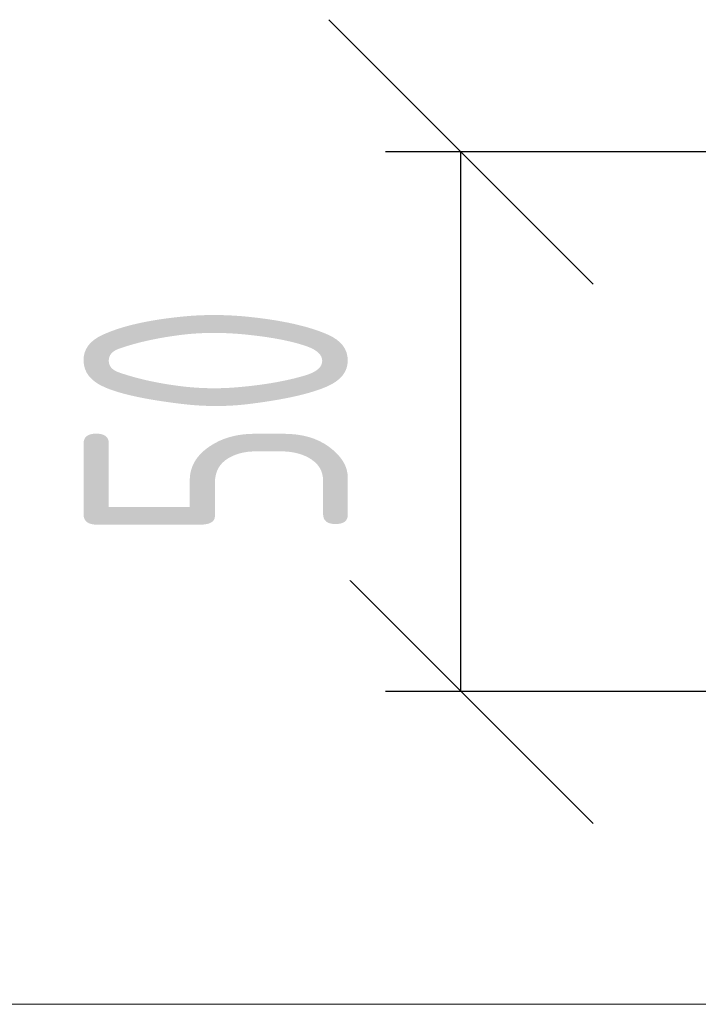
# Model space of a CAD drawing. Header units: millimetres. Extents: x 176 to 9387, y -11044 to -3322.
# Tile 119 of 256: x 6758 to 6821, y -10315 to -10224. Entities that reach past the tile are written whole.
import ezdxf

# ---------------------------------------------------------------- set-up
doc = ezdxf.new("R2010")
doc.units = ezdxf.units.MM
doc.header["$LTSCALE"] = 0.3175
doc.layers.add('1轮廓实线层', color=7, linetype='Continuous', lineweight=18)
doc.layers.add('7标注层', color=4, linetype='Continuous', lineweight=13)
doc.styles.add('PC_TEXTSTYLE', font='ISOCP.SHX', dxfattribs={"width": 0.707, "bigfont": 'GBCBIG.SHX'})
doc.dimstyles.new('GB_LINEAR', dxfattribs={"dimtxt": 3.5, "dimasz": 3.5, "dimexe": 1, "dimexo": 0, "dimgap": 1.5, "dimtad": 1, "dimdsep": 46, "dimtxsty": 'PC_TEXTSTYLE', "dimcen": 0, "dimclrd": 256, "dimclrt": 3, "dimadec": 0, "dimazin": 2, "dimtp": 0.1, "dimtm": 0.1, "dimtfac": 0.71, "dimtdec": 3, "dimtmove": 0, "dimatfit": 3, "dimfxl": 1, "dimtfill": 1, "dimarcsym": 0})

# ---------------------------------------------------------------- blocks, each defined once
blk = doc.blocks.new('_Oblique')
at = {"color": 0, "lineweight": -2}
blk.add_line((-0.5, -0.5), (0.5, 0.5), dxfattribs=at)
blk = doc.blocks.new('*D55')
at = {"layer": '7标注层', "color": 0, "lineweight": -2, "transparency": 16777216}
for p, q in [((6855.383, -10235.875), (6792.383, -10235.875)), ((6855.383, -10285.875), (6792.383, -10285.875))]:
    blk.add_line(p, q, dxfattribs=at)
at = {"layer": '7标注层', "lineweight": -2, "transparency": 16777216}
blk.add_line((6799.383, -10285.875), (6799.383, -10235.875), dxfattribs=at)
at = {"layer": 'Defpoints', "color": 0, "transparency": 16777216}
for p in [(6799.383, -10235.875), (6855.383, -10235.875), (6855.383, -10285.875)]:
    blk.add_point(p, dxfattribs=at)
at = {"layer": '7标注层', "lineweight": -2, "transparency": 16777216, "xscale": 24.5, "yscale": 24.5, "zscale": 24.5}
for p, rotation in [((6799.383, -10235.875), 90), ((6799.383, -10285.875), 270)]:
    blk.add_blockref('_Oblique', p, dxfattribs=dict(at, rotation=rotation))
at = {"layer": '7标注层', "color": 3, "transparency": 16777216, "insert": (6776.633, -10260.875), "char_height": 24.5, "attachment_point": 5, "rotation": 90, "style": 'PC_TEXTSTYLE', "bg_fill": 3, "box_fill_scale": 1.1, "bg_fill_color": 257, "bg_fill_transparency": 0}
blk.add_mtext('50', dxfattribs=at)

msp = doc.modelspace()

# ---------------------------------------------------------------- linework, layer by layer
at = {"layer": '1轮廓实线层'}
msp.add_line((6858.90527, -10314.87479), (6738.70817, -10314.87479), dxfattribs=at)

# ---------------------------------------------------------------- dimensions: what is measured, and where the dimension line sits
at = {"layer": '7标注层'}
dim = msp.add_linear_dim(base=(6799.38302, -10235.87479), p1=(6855.38302, -10285.87479), p2=(6855.38302, -10235.87479), angle=90, dimstyle='GB_LINEAR', override={"dimscale": 7, "dimgap": 1.5, "dimtad": 1, "dimjust": 0, "dimdec": 2, "dimlfac": 1, "dimpost": '<>', "dimblk1": 'Oblique', "dimblk2": 'Oblique', "dimsah": 1, "dimse1": 0, "dimse2": 0, "dimsd1": 0, "dimsd2": 0, "dimclrd": 256, "dimclre": 0, "dimtofl": 1}, dxfattribs=at)
dim.commit()
dim.dimension.update_dxf_attribs({"geometry": '*D55', "text_midpoint": (6776.63302, -10260.87479)})

doc.saveas('drawing.dxf')
